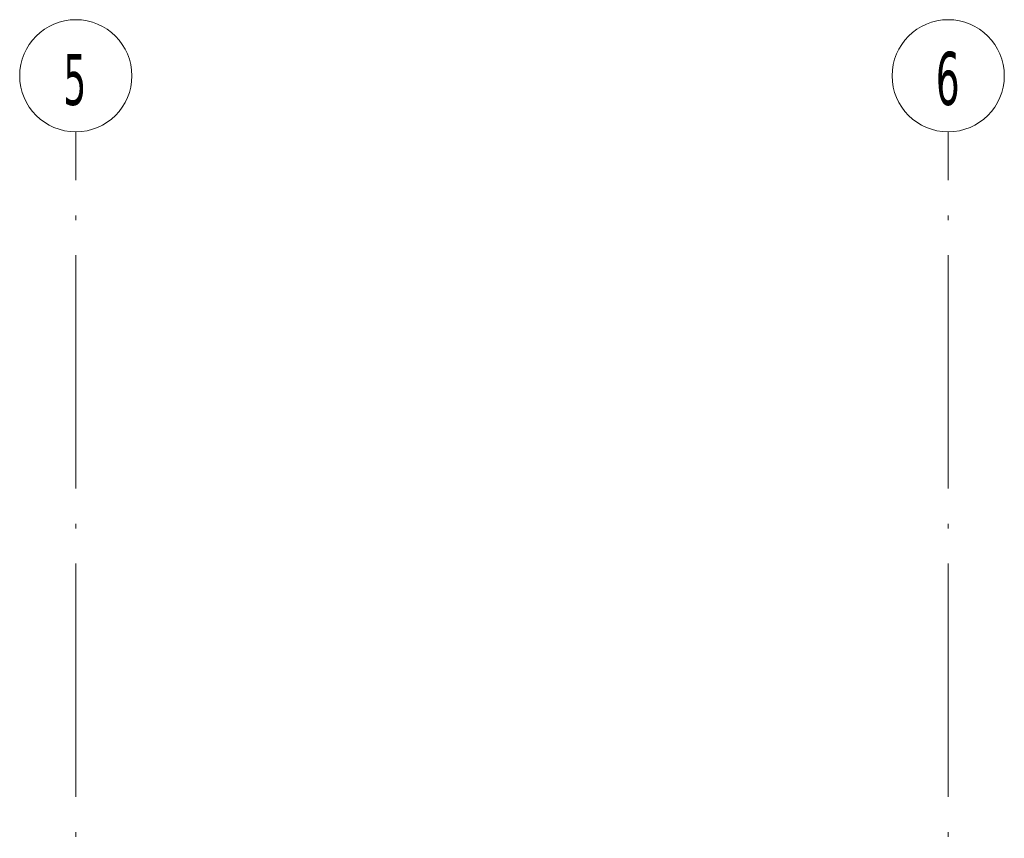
# Model space of a CAD drawing. Header units: millimetres. Extents: x 0 to 1517, y -116 to 725.
# Tile 15 of 256: x 553 to 595, y 46 to 81. Entities that reach past the tile are written whole.
import ezdxf

# ---------------------------------------------------------------- set-up
doc = ezdxf.new("R2010")
doc.units = ezdxf.units.MM
doc.linetypes.add('CADWORK_5', pattern=[13.2, 10, -1.5, 0.2, -1.5])
doc.layers.add('Ech.1_75', color=7, linetype='Continuous')
doc.styles.add('tahoma-', font='txt', dxfattribs={"height": 1})

msp = doc.modelspace()

# ---------------------------------------------------------------- wipeouts: each hides what was drawn before it
at = {"linetype": 'Continuous'}
for points in [[(555.241, 76.664), (555.256, 76.664), (555.272, 76.664), (555.287, 76.665), (555.302, 76.665), (555.317, 76.665), (555.332, 76.666), (555.347, 76.667), (555.362, 76.667), (555.377, 76.668), (555.392, 76.669), (555.407, 76.67), (555.422, 76.671), (555.437, 76.672), (555.452, 76.673), (555.467, 76.675), (555.482, 76.676), (555.497, 76.678), (555.512, 76.68), (555.527, 76.681), (555.542, 76.683), (555.557, 76.685), (555.572, 76.687), (555.587, 76.689), (555.602, 76.691), (555.617, 76.694), (555.632, 76.696), (555.647, 76.699), (555.661, 76.701), (555.676, 76.704), (555.691, 76.707), (555.706, 76.71), (555.721, 76.713), (555.735, 76.716), (555.75, 76.719), (555.765, 76.722), (555.78, 76.725), (555.794, 76.729), (555.809, 76.732), (555.824, 76.736), (555.838, 76.74), (555.853, 76.743), (555.867, 76.747), (555.882, 76.751), (555.896, 76.755), (555.911, 76.76), (555.925, 76.764), (555.94, 76.768), (555.954, 76.773), (555.969, 76.777), (555.983, 76.782), (555.997, 76.786), (556.012, 76.791), (556.026, 76.796), (556.04, 76.801), (556.054, 76.806), (556.068, 76.811), (556.083, 76.816), (556.097, 76.822), (556.111, 76.827), (556.125, 76.833), (556.139, 76.838), (556.153, 76.844), (556.167, 76.85), (556.181, 76.856), (556.194, 76.862), (556.208, 76.868), (556.222, 76.874), (556.236, 76.88), (556.25, 76.886), (556.263, 76.893), (556.277, 76.899), (556.29, 76.906), (556.304, 76.912), (556.317, 76.919), (556.331, 76.926), (556.344, 76.933), (556.358, 76.94), (556.371, 76.947), (556.384, 76.954), (556.398, 76.961), (556.411, 76.968), (556.424, 76.976), (556.437, 76.983), (556.45, 76.991), (556.463, 76.998), (556.476, 77.006), (556.489, 77.014), (556.502, 77.022), (556.515, 77.03), (556.527, 77.038), (556.54, 77.046), (556.553, 77.054), (556.565, 77.062), (556.578, 77.071), (556.59, 77.079), (556.603, 77.088), (556.615, 77.096), (556.628, 77.105), (556.64, 77.114), (556.652, 77.123), (556.664, 77.131), (556.676, 77.14), (556.688, 77.15), (556.7, 77.159), (556.712, 77.168), (556.724, 77.177), (556.736, 77.186), (556.748, 77.196), (556.76, 77.205), (556.771, 77.215), (556.783, 77.225), (556.794, 77.234), (556.806, 77.244), (556.817, 77.254), (556.828, 77.264), (556.84, 77.274), (556.851, 77.284), (556.862, 77.294), (556.873, 77.304), (556.884, 77.315), (556.895, 77.325), (556.906, 77.335), (556.917, 77.346), (556.928, 77.357), (556.938, 77.367), (556.949, 77.378), (556.96, 77.389), (556.97, 77.399), (556.981, 77.41), (556.991, 77.421), (557.001, 77.432), (557.011, 77.443), (557.022, 77.455), (557.032, 77.466), (557.042, 77.477), (557.052, 77.488), (557.061, 77.5), (557.071, 77.511), (557.081, 77.523), (557.091, 77.534), (557.1, 77.546), (557.11, 77.558), (557.119, 77.57), (557.128, 77.581), (557.138, 77.593), (557.147, 77.605), (557.156, 77.617), (557.165, 77.629), (557.174, 77.641), (557.183, 77.654), (557.192, 77.666), (557.201, 77.678), (557.209, 77.69), (557.218, 77.703), (557.226, 77.715), (557.235, 77.728), (557.243, 77.74), (557.251, 77.753), (557.26, 77.766), (557.268, 77.778), (557.276, 77.791), (557.284, 77.804), (557.292, 77.817), (557.299, 77.83), (557.307, 77.843), (557.315, 77.856), (557.322, 77.869), (557.33, 77.882), (557.337, 77.895), (557.344, 77.908), (557.352, 77.921), (557.359, 77.935), (557.366, 77.948), (557.373, 77.961), (557.38, 77.975), (557.387, 77.988), (557.393, 78.002), (557.4, 78.015), (557.406, 78.029), (557.413, 78.042), (557.419, 78.056), (557.426, 78.07), (557.432, 78.083), (557.438, 78.097), (557.444, 78.111), (557.45, 78.125), (557.456, 78.139), (557.462, 78.153), (557.467, 78.167), (557.473, 78.181), (557.478, 78.195), (557.484, 78.209), (557.489, 78.223), (557.494, 78.237), (557.499, 78.251), (557.505, 78.265), (557.509, 78.28), (557.514, 78.294), (557.519, 78.308), (557.524, 78.323), (557.528, 78.337), (557.533, 78.351), (557.537, 78.366), (557.542, 78.38), (557.546, 78.395), (557.55, 78.409), (557.554, 78.424), (557.558, 78.438), (557.562, 78.453), (557.566, 78.467), (557.57, 78.482), (557.573, 78.497), (557.577, 78.511), (557.58, 78.526), (557.584, 78.541), (557.587, 78.555), (557.59, 78.57), (557.593, 78.585), (557.596, 78.6), (557.599, 78.614), (557.602, 78.629), (557.604, 78.644), (557.607, 78.659), (557.609, 78.674), (557.612, 78.689), (557.614, 78.704), (557.616, 78.719), (557.618, 78.734), (557.62, 78.748), (557.622, 78.763), (557.624, 78.778), (557.626, 78.793), (557.628, 78.808), (557.629, 78.823), (557.631, 78.838), (557.632, 78.853), (557.633, 78.868), (557.635, 78.883), (557.636, 78.898), (557.637, 78.914), (557.638, 78.929), (557.638, 78.944), (557.639, 78.959), (557.64, 78.974), (557.64, 78.989), (557.641, 79.004), (557.641, 79.019), (557.641, 79.034), (557.641, 79.049), (557.641, 79.064), (557.641, 79.079), (557.641, 79.094), (557.641, 79.109), (557.641, 79.125), (557.64, 79.14), (557.64, 79.155), (557.639, 79.17), (557.638, 79.185), (557.638, 79.2), (557.637, 79.215), (557.636, 79.23), (557.635, 79.245), (557.633, 79.26), (557.632, 79.275), (557.631, 79.29), (557.629, 79.305), (557.628, 79.32), (557.626, 79.335), (557.624, 79.35), (557.622, 79.365), (557.62, 79.38), (557.618, 79.395), (557.616, 79.41), (557.614, 79.425), (557.612, 79.44), (557.609, 79.455), (557.607, 79.469), (557.604, 79.484), (557.602, 79.499), (557.599, 79.514), (557.596, 79.529), (557.593, 79.544), (557.59, 79.558), (557.587, 79.573), (557.584, 79.588), (557.58, 79.602), (557.577, 79.617), (557.573, 79.632), (557.57, 79.646), (557.566, 79.661), (557.562, 79.676), (557.558, 79.69), (557.554, 79.705), (557.55, 79.719), (557.546, 79.734), (557.542, 79.748), (557.537, 79.763), (557.533, 79.777), (557.528, 79.791), (557.524, 79.806), (557.519, 79.82), (557.514, 79.834), (557.509, 79.849), (557.505, 79.863), (557.499, 79.877), (557.494, 79.891), (557.489, 79.905), (557.484, 79.92), (557.478, 79.934), (557.473, 79.948), (557.467, 79.962), (557.462, 79.976), (557.456, 79.99), (557.45, 80.004), (557.444, 80.017), (557.438, 80.031), (557.432, 80.045), (557.426, 80.059), (557.419, 80.072), (557.413, 80.086), (557.406, 80.1), (557.4, 80.113), (557.393, 80.127), (557.387, 80.14), (557.38, 80.154), (557.373, 80.167), (557.366, 80.181), (557.359, 80.194), (557.352, 80.207), (557.344, 80.22), (557.337, 80.234), (557.33, 80.247), (557.322, 80.26), (557.315, 80.273), (557.307, 80.286), (557.299, 80.299), (557.292, 80.312), (557.284, 80.325), (557.276, 80.337), (557.268, 80.35), (557.26, 80.363), (557.251, 80.376), (557.243, 80.388), (557.235, 80.401), (557.226, 80.413), (557.218, 80.426), (557.209, 80.438), (557.201, 80.45), (557.192, 80.463), (557.183, 80.475), (557.174, 80.487), (557.165, 80.499), (557.156, 80.511), (557.147, 80.523), (557.138, 80.535), (557.128, 80.547), (557.119, 80.559), (557.11, 80.571), (557.1, 80.582), (557.091, 80.594), (557.081, 80.606), (557.071, 80.617), (557.061, 80.629), (557.052, 80.64), (557.042, 80.651), (557.032, 80.663), (557.022, 80.674), (557.011, 80.685), (557.001, 80.696), (556.991, 80.707), (556.981, 80.718), (556.97, 80.729), (556.96, 80.74), (556.949, 80.751), (556.938, 80.761), (556.928, 80.772), (556.917, 80.782), (556.906, 80.793), (556.895, 80.803), (556.884, 80.814), (556.873, 80.824), (556.862, 80.834), (556.851, 80.844), (556.84, 80.854), (556.828, 80.864), (556.817, 80.874), (556.806, 80.884), (556.794, 80.894), (556.783, 80.904), (556.771, 80.913), (556.76, 80.923), (556.748, 80.933), (556.736, 80.942), (556.724, 80.951), (556.712, 80.961), (556.7, 80.97), (556.688, 80.979), (556.676, 80.988), (556.664, 80.997), (556.652, 81.006), (556.64, 81.015), (556.628, 81.023), (556.615, 81.032), (556.603, 81.041), (556.59, 81.049), (556.578, 81.058), (556.565, 81.066), (556.553, 81.074), (556.54, 81.082), (556.527, 81.091), (556.515, 81.099), (556.502, 81.107), (556.489, 81.114), (556.476, 81.122), (556.463, 81.13), (556.45, 81.138), (556.437, 81.145), (556.424, 81.153), (556.411, 81.16), (556.398, 81.167), (556.384, 81.175), (556.371, 81.182), (556.358, 81.189), (556.344, 81.196), (556.331, 81.203), (556.317, 81.209), (556.304, 81.216), (556.29, 81.223), (556.277, 81.229), (556.263, 81.236), (556.25, 81.242), (556.236, 81.248), (556.222, 81.255), (556.208, 81.261), (556.194, 81.267), (556.181, 81.273), (556.167, 81.279), (556.153, 81.284), (556.139, 81.29), (556.125, 81.296), (556.111, 81.301), (556.097, 81.307), (556.083, 81.312), (556.068, 81.317), (556.054, 81.322), (556.04, 81.327), (556.026, 81.332), (556.012, 81.337), (555.997, 81.342), (555.983, 81.347), (555.969, 81.351), (555.954, 81.356), (555.94, 81.36), (555.925, 81.365), (555.911, 81.369), (555.896, 81.373), (555.882, 81.377), (555.867, 81.381), (555.853, 81.385), (555.838, 81.389), (555.824, 81.393), (555.809, 81.396), (555.794, 81.4), (555.78, 81.403), (555.765, 81.406), (555.75, 81.41), (555.735, 81.413), (555.721, 81.416), (555.706, 81.419), (555.691, 81.422), (555.676, 81.424), (555.661, 81.427), (555.647, 81.43), (555.632, 81.432), (555.617, 81.435), (555.602, 81.437), (555.587, 81.439), (555.572, 81.441), (555.557, 81.443), (555.542, 81.445), (555.527, 81.447), (555.512, 81.449), (555.497, 81.451), (555.482, 81.452), (555.467, 81.454), (555.452, 81.455), (555.437, 81.456), (555.422, 81.457), (555.407, 81.458), (555.392, 81.459), (555.377, 81.46), (555.362, 81.461), (555.347, 81.462), (555.332, 81.463), (555.317, 81.463), (555.302, 81.463), (555.287, 81.464), (555.272, 81.464), (555.256, 81.464), (555.241, 81.464), (555.226, 81.464), (555.211, 81.464), (555.196, 81.464), (555.181, 81.463), (555.166, 81.463), (555.151, 81.463), (555.136, 81.462), (555.121, 81.461), (555.106, 81.46), (555.091, 81.459), (555.076, 81.458), (555.061, 81.457), (555.046, 81.456), (555.031, 81.455), (555.015, 81.454), (555, 81.452), (554.985, 81.451), (554.97, 81.449), (554.956, 81.447), (554.941, 81.445), (554.926, 81.443), (554.911, 81.441), (554.896, 81.439), (554.881, 81.437), (554.866, 81.435), (554.851, 81.432), (554.836, 81.43), (554.821, 81.427), (554.806, 81.424), (554.792, 81.422), (554.777, 81.419), (554.762, 81.416), (554.747, 81.413), (554.733, 81.41), (554.718, 81.406), (554.703, 81.403), (554.688, 81.4), (554.674, 81.396), (554.659, 81.393), (554.644, 81.389), (554.63, 81.385), (554.615, 81.381), (554.601, 81.377), (554.586, 81.373), (554.572, 81.369), (554.557, 81.365), (554.543, 81.36), (554.528, 81.356), (554.514, 81.351), (554.5, 81.347), (554.485, 81.342), (554.471, 81.337), (554.457, 81.332), (554.443, 81.327), (554.428, 81.322), (554.414, 81.317), (554.4, 81.312), (554.386, 81.307), (554.372, 81.301), (554.358, 81.296), (554.344, 81.29), (554.33, 81.284), (554.316, 81.279), (554.302, 81.273), (554.288, 81.267), (554.274, 81.261), (554.261, 81.255), (554.247, 81.248), (554.233, 81.242), (554.219, 81.236), (554.206, 81.229), (554.192, 81.223), (554.179, 81.216), (554.165, 81.209), (554.152, 81.203), (554.138, 81.196), (554.125, 81.189), (554.112, 81.182), (554.098, 81.175), (554.085, 81.167), (554.072, 81.16), (554.059, 81.153), (554.046, 81.145), (554.033, 81.138), (554.02, 81.13), (554.007, 81.122), (553.994, 81.114), (553.981, 81.107), (553.968, 81.099), (553.955, 81.091), (553.943, 81.082), (553.93, 81.074), (553.917, 81.066), (553.905, 81.058), (553.892, 81.049), (553.88, 81.041), (553.868, 81.032), (553.855, 81.023), (553.843, 81.015), (553.831, 81.006), (553.818, 80.997), (553.806, 80.988), (553.794, 80.979), (553.782, 80.97), (553.77, 80.961), (553.758, 80.951), (553.747, 80.942), (553.735, 80.933), (553.723, 80.923), (553.712, 80.913), (553.7, 80.904), (553.688, 80.894), (553.677, 80.884), (553.666, 80.874), (553.654, 80.864), (553.643, 80.854), (553.632, 80.844), (553.621, 80.834), (553.609, 80.824), (553.598, 80.814), (553.587, 80.803), (553.577, 80.793), (553.566, 80.782), (553.555, 80.772), (553.544, 80.761), (553.534, 80.751), (553.523, 80.74), (553.513, 80.729), (553.502, 80.718), (553.492, 80.707), (553.482, 80.696), (553.471, 80.685), (553.461, 80.674), (553.451, 80.663), (553.441, 80.651), (553.431, 80.64), (553.421, 80.629), (553.411, 80.617), (553.402, 80.606), (553.392, 80.594), (553.383, 80.582), (553.373, 80.571), (553.364, 80.559), (553.354, 80.547), (553.345, 80.535), (553.336, 80.523), (553.327, 80.511), (553.318, 80.499), (553.309, 80.487), (553.3, 80.475), (553.291, 80.463), (553.282, 80.45), (553.273, 80.438), (553.265, 80.426), (553.256, 80.413), (553.248, 80.401), (553.24, 80.388), (553.231, 80.376), (553.223, 80.363), (553.215, 80.35), (553.207, 80.337), (553.199, 80.325), (553.191, 80.312), (553.183, 80.299), (553.176, 80.286), (553.168, 80.273), (553.16, 80.26), (553.153, 80.247), (553.146, 80.234), (553.138, 80.22), (553.131, 80.207), (553.124, 80.194), (553.117, 80.181), (553.11, 80.167), (553.103, 80.154), (553.096, 80.14), (553.089, 80.127), (553.083, 80.113), (553.076, 80.1), (553.07, 80.086), (553.063, 80.072), (553.057, 80.059), (553.051, 80.045), (553.045, 80.031), (553.039, 80.017), (553.033, 80.004), (553.027, 79.99), (553.021, 79.976), (553.015, 79.962), (553.01, 79.948), (553.004, 79.934), (552.999, 79.92), (552.994, 79.905), (552.988, 79.891), (552.983, 79.877), (552.978, 79.863), (552.973, 79.849), (552.968, 79.834), (552.964, 79.82), (552.959, 79.806), (552.954, 79.791), (552.95, 79.777), (552.945, 79.763), (552.941, 79.748), (552.937, 79.734), (552.932, 79.719), (552.928, 79.705), (552.924, 79.69), (552.921, 79.676), (552.917, 79.661), (552.913, 79.646), (552.909, 79.632), (552.906, 79.617), (552.902, 79.602), (552.899, 79.588), (552.896, 79.573), (552.893, 79.558), (552.89, 79.544), (552.887, 79.529), (552.884, 79.514), (552.881, 79.499), (552.878, 79.484), (552.876, 79.469), (552.873, 79.455), (552.871, 79.44), (552.869, 79.425), (552.866, 79.41), (552.864, 79.395), (552.862, 79.38), (552.86, 79.365), (552.858, 79.35), (552.857, 79.335), (552.855, 79.32), (552.853, 79.305), (552.852, 79.29), (552.851, 79.275), (552.849, 79.26), (552.848, 79.245), (552.847, 79.23), (552.846, 79.215), (552.845, 79.2), (552.844, 79.185), (552.844, 79.17), (552.843, 79.155), (552.843, 79.14), (552.842, 79.125), (552.842, 79.109), (552.842, 79.094), (552.841, 79.079), (552.841, 79.064), (552.841, 79.049), (552.842, 79.034), (552.842, 79.019), (552.842, 79.004), (552.843, 78.989), (552.843, 78.974), (552.844, 78.959), (552.844, 78.944), (552.845, 78.929), (552.846, 78.914), (552.847, 78.898), (552.848, 78.883), (552.849, 78.868), (552.851, 78.853), (552.852, 78.838), (552.853, 78.823), (552.855, 78.808), (552.857, 78.793), (552.858, 78.778), (552.86, 78.763), (552.862, 78.748), (552.864, 78.734), (552.866, 78.719), (552.869, 78.704), (552.871, 78.689), (552.873, 78.674), (552.876, 78.659), (552.878, 78.644), (552.881, 78.629), (552.884, 78.614), (552.887, 78.6), (552.89, 78.585), (552.893, 78.57), (552.896, 78.555), (552.899, 78.541), (552.902, 78.526), (552.906, 78.511), (552.909, 78.497), (552.913, 78.482), (552.917, 78.467), (552.921, 78.453), (552.924, 78.438), (552.928, 78.424), (552.932, 78.409), (552.937, 78.395), (552.941, 78.38), (552.945, 78.366), (552.95, 78.351), (552.954, 78.337), (552.959, 78.323), (552.964, 78.308), (552.968, 78.294), (552.973, 78.28), (552.978, 78.265), (552.983, 78.251), (552.988, 78.237), (552.994, 78.223), (552.999, 78.209), (553.004, 78.195), (553.01, 78.181), (553.015, 78.167), (553.021, 78.153), (553.027, 78.139), (553.033, 78.125), (553.039, 78.111), (553.045, 78.097), (553.051, 78.083), (553.057, 78.07), (553.063, 78.056), (553.07, 78.042), (553.076, 78.029), (553.083, 78.015), (553.089, 78.002), (553.096, 77.988), (553.103, 77.975), (553.11, 77.961), (553.117, 77.948), (553.124, 77.935), (553.131, 77.921), (553.138, 77.908), (553.146, 77.895), (553.153, 77.882), (553.16, 77.869), (553.168, 77.856), (553.176, 77.843), (553.183, 77.83), (553.191, 77.817), (553.199, 77.804), (553.207, 77.791), (553.215, 77.778), (553.223, 77.766), (553.231, 77.753), (553.24, 77.74), (553.248, 77.728), (553.256, 77.715), (553.265, 77.703), (553.273, 77.69), (553.282, 77.678), (553.291, 77.666), (553.3, 77.654), (553.309, 77.641), (553.318, 77.629), (553.327, 77.617), (553.336, 77.605), (553.345, 77.593), (553.354, 77.581), (553.364, 77.57), (553.373, 77.558), (553.383, 77.546), (553.392, 77.534), (553.402, 77.523), (553.411, 77.511), (553.421, 77.5), (553.431, 77.488), (553.441, 77.477), (553.451, 77.466), (553.461, 77.455), (553.471, 77.443), (553.482, 77.432), (553.492, 77.421), (553.502, 77.41), (553.513, 77.399), (553.523, 77.389), (553.534, 77.378), (553.544, 77.367), (553.555, 77.357), (553.566, 77.346), (553.577, 77.335), (553.587, 77.325), (553.598, 77.315), (553.609, 77.304), (553.621, 77.294), (553.632, 77.284), (553.643, 77.274), (553.654, 77.264), (553.666, 77.254), (553.677, 77.244), (553.688, 77.234), (553.7, 77.225), (553.712, 77.215), (553.723, 77.205), (553.735, 77.196), (553.747, 77.186), (553.758, 77.177), (553.77, 77.168), (553.782, 77.159), (553.794, 77.15), (553.806, 77.14), (553.818, 77.131), (553.831, 77.123), (553.843, 77.114), (553.855, 77.105), (553.868, 77.096), (553.88, 77.088), (553.892, 77.079), (553.905, 77.071), (553.917, 77.062), (553.93, 77.054), (553.943, 77.046), (553.955, 77.038), (553.968, 77.03), (553.981, 77.022), (553.994, 77.014), (554.007, 77.006), (554.02, 76.998), (554.033, 76.991), (554.046, 76.983), (554.059, 76.976), (554.072, 76.968), (554.085, 76.961), (554.098, 76.954), (554.112, 76.947), (554.125, 76.94), (554.138, 76.933), (554.152, 76.926), (554.165, 76.919), (554.179, 76.912), (554.192, 76.906), (554.206, 76.899), (554.219, 76.893), (554.233, 76.886), (554.247, 76.88), (554.261, 76.874), (554.274, 76.868), (554.288, 76.862), (554.302, 76.856), (554.316, 76.85), (554.33, 76.844), (554.344, 76.838), (554.358, 76.833), (554.372, 76.827), (554.386, 76.822), (554.4, 76.816), (554.414, 76.811), (554.428, 76.806), (554.443, 76.801), (554.457, 76.796), (554.471, 76.791), (554.485, 76.786), (554.5, 76.782), (554.514, 76.777), (554.528, 76.773), (554.543, 76.768), (554.557, 76.764), (554.572, 76.76), (554.586, 76.755), (554.601, 76.751), (554.615, 76.747), (554.63, 76.743), (554.644, 76.74), (554.659, 76.736), (554.674, 76.732), (554.688, 76.729), (554.703, 76.725), (554.718, 76.722), (554.733, 76.719), (554.747, 76.716), (554.762, 76.713), (554.777, 76.71), (554.792, 76.707), (554.806, 76.704), (554.821, 76.701), (554.836, 76.699), (554.851, 76.696), (554.866, 76.694), (554.881, 76.691), (554.896, 76.689), (554.911, 76.687), (554.926, 76.685), (554.941, 76.683), (554.956, 76.681), (554.97, 76.68), (554.985, 76.678), (555, 76.676), (555.015, 76.675), (555.031, 76.673), (555.046, 76.672), (555.061, 76.671), (555.076, 76.67), (555.091, 76.669), (555.106, 76.668), (555.121, 76.667), (555.136, 76.667), (555.151, 76.666), (555.166, 76.665), (555.181, 76.665), (555.196, 76.665), (555.211, 76.664), (555.226, 76.664)], [(592.575, 76.664), (592.59, 76.664), (592.605, 76.664), (592.62, 76.665), (592.635, 76.665), (592.65, 76.665), (592.665, 76.666), (592.68, 76.667), (592.695, 76.667), (592.71, 76.668), (592.725, 76.669), (592.74, 76.67), (592.755, 76.671), (592.77, 76.672), (592.786, 76.673), (592.801, 76.675), (592.816, 76.676), (592.831, 76.678), (592.846, 76.68), (592.861, 76.681), (592.875, 76.683), (592.89, 76.685), (592.905, 76.687), (592.92, 76.689), (592.935, 76.691), (592.95, 76.694), (592.965, 76.696), (592.98, 76.699), (592.995, 76.701), (593.01, 76.704), (593.024, 76.707), (593.039, 76.71), (593.054, 76.713), (593.069, 76.716), (593.083, 76.719), (593.098, 76.722), (593.113, 76.725), (593.128, 76.729), (593.142, 76.732), (593.157, 76.736), (593.172, 76.74), (593.186, 76.743), (593.201, 76.747), (593.215, 76.751), (593.23, 76.755), (593.244, 76.76), (593.259, 76.764), (593.273, 76.768), (593.288, 76.773), (593.302, 76.777), (593.316, 76.782), (593.331, 76.786), (593.345, 76.791), (593.359, 76.796), (593.373, 76.801), (593.388, 76.806), (593.402, 76.811), (593.416, 76.816), (593.43, 76.822), (593.444, 76.827), (593.458, 76.833), (593.472, 76.838), (593.486, 76.844), (593.5, 76.85), (593.514, 76.856), (593.528, 76.862), (593.542, 76.868), (593.555, 76.874), (593.569, 76.88), (593.583, 76.886), (593.597, 76.893), (593.61, 76.899), (593.624, 76.906), (593.637, 76.912), (593.651, 76.919), (593.664, 76.926), (593.678, 76.933), (593.691, 76.94), (593.704, 76.947), (593.718, 76.954), (593.731, 76.961), (593.744, 76.968), (593.757, 76.976), (593.77, 76.983), (593.783, 76.991), (593.796, 76.998), (593.809, 77.006), (593.822, 77.014), (593.835, 77.022), (593.848, 77.03), (593.861, 77.038), (593.873, 77.046), (593.886, 77.054), (593.899, 77.062), (593.911, 77.071), (593.924, 77.079), (593.936, 77.088), (593.949, 77.096), (593.961, 77.105), (593.973, 77.114), (593.985, 77.123), (593.998, 77.131), (594.01, 77.14), (594.022, 77.15), (594.034, 77.159), (594.046, 77.168), (594.058, 77.177), (594.069, 77.186), (594.081, 77.196), (594.093, 77.205), (594.104, 77.215), (594.116, 77.225), (594.128, 77.234), (594.139, 77.244), (594.15, 77.254), (594.162, 77.264), (594.173, 77.274), (594.184, 77.284), (594.195, 77.294), (594.207, 77.304), (594.218, 77.315), (594.229, 77.325), (594.239, 77.335), (594.25, 77.346), (594.261, 77.357), (594.272, 77.367), (594.282, 77.378), (594.293, 77.389), (594.303, 77.399), (594.314, 77.41), (594.324, 77.421), (594.334, 77.432), (594.345, 77.443), (594.355, 77.455), (594.365, 77.466), (594.375, 77.477), (594.385, 77.488), (594.395, 77.5), (594.405, 77.511), (594.414, 77.523), (594.424, 77.534), (594.433, 77.546), (594.443, 77.558), (594.452, 77.57), (594.462, 77.581), (594.471, 77.593), (594.48, 77.605), (594.489, 77.617), (594.498, 77.629), (594.507, 77.641), (594.516, 77.654), (594.525, 77.666), (594.534, 77.678), (594.543, 77.69), (594.551, 77.703), (594.56, 77.715), (594.568, 77.728), (594.576, 77.74), (594.585, 77.753), (594.593, 77.766), (594.601, 77.778), (594.609, 77.791), (594.617, 77.804), (594.625, 77.817), (594.633, 77.83), (594.64, 77.843), (594.648, 77.856), (594.656, 77.869), (594.663, 77.882), (594.671, 77.895), (594.678, 77.908), (594.685, 77.921), (594.692, 77.935), (594.699, 77.948), (594.706, 77.961), (594.713, 77.975), (594.72, 77.988), (594.727, 78.002), (594.733, 78.015), (594.74, 78.029), (594.746, 78.042), (594.753, 78.056), (594.759, 78.07), (594.765, 78.083), (594.771, 78.097), (594.777, 78.111), (594.783, 78.125), (594.789, 78.139), (594.795, 78.153), (594.801, 78.167), (594.806, 78.181), (594.812, 78.195), (594.817, 78.209), (594.822, 78.223), (594.828, 78.237), (594.833, 78.251), (594.838, 78.265), (594.843, 78.28), (594.848, 78.294), (594.853, 78.308), (594.857, 78.323), (594.862, 78.337), (594.866, 78.351), (594.871, 78.366), (594.875, 78.38), (594.879, 78.395), (594.884, 78.409), (594.888, 78.424), (594.892, 78.438), (594.895, 78.453), (594.899, 78.467), (594.903, 78.482), (594.907, 78.497), (594.91, 78.511), (594.914, 78.526), (594.917, 78.541), (594.92, 78.555), (594.923, 78.57), (594.926, 78.585), (594.929, 78.6), (594.932, 78.614), (594.935, 78.629), (594.938, 78.644), (594.94, 78.659), (594.943, 78.674), (594.945, 78.689), (594.947, 78.704), (594.95, 78.719), (594.952, 78.734), (594.954, 78.748), (594.956, 78.763), (594.958, 78.778), (594.959, 78.793), (594.961, 78.808), (594.963, 78.823), (594.964, 78.838), (594.965, 78.853), (594.967, 78.868), (594.968, 78.883), (594.969, 78.898), (594.97, 78.914), (594.971, 78.929), (594.972, 78.944), (594.972, 78.959), (594.973, 78.974), (594.973, 78.989), (594.974, 79.004), (594.974, 79.019), (594.974, 79.034), (594.975, 79.049), (594.975, 79.064), (594.975, 79.079), (594.974, 79.094), (594.974, 79.109), (594.974, 79.125), (594.973, 79.14), (594.973, 79.155), (594.972, 79.17), (594.972, 79.185), (594.971, 79.2), (594.97, 79.215), (594.969, 79.23), (594.968, 79.245), (594.967, 79.26), (594.965, 79.275), (594.964, 79.29), (594.963, 79.305), (594.961, 79.32), (594.959, 79.335), (594.958, 79.35), (594.956, 79.365), (594.954, 79.38), (594.952, 79.395), (594.95, 79.41), (594.947, 79.425), (594.945, 79.44), (594.943, 79.455), (594.94, 79.469), (594.938, 79.484), (594.935, 79.499), (594.932, 79.514), (594.929, 79.529), (594.926, 79.544), (594.923, 79.558), (594.92, 79.573), (594.917, 79.588), (594.914, 79.602), (594.91, 79.617), (594.907, 79.632), (594.903, 79.646), (594.899, 79.661), (594.895, 79.676), (594.892, 79.69), (594.888, 79.705), (594.884, 79.719), (594.879, 79.734), (594.875, 79.748), (594.871, 79.763), (594.866, 79.777), (594.862, 79.791), (594.857, 79.806), (594.853, 79.82), (594.848, 79.834), (594.843, 79.849), (594.838, 79.863), (594.833, 79.877), (594.828, 79.891), (594.822, 79.905), (594.817, 79.92), (594.812, 79.934), (594.806, 79.948), (594.801, 79.962), (594.795, 79.976), (594.789, 79.99), (594.783, 80.004), (594.777, 80.017), (594.771, 80.031), (594.765, 80.045), (594.759, 80.059), (594.753, 80.072), (594.746, 80.086), (594.74, 80.1), (594.733, 80.113), (594.727, 80.127), (594.72, 80.14), (594.713, 80.154), (594.706, 80.167), (594.699, 80.181), (594.692, 80.194), (594.685, 80.207), (594.678, 80.22), (594.671, 80.234), (594.663, 80.247), (594.656, 80.26), (594.648, 80.273), (594.64, 80.286), (594.633, 80.299), (594.625, 80.312), (594.617, 80.325), (594.609, 80.337), (594.601, 80.35), (594.593, 80.363), (594.585, 80.376), (594.576, 80.388), (594.568, 80.401), (594.56, 80.413), (594.551, 80.426), (594.543, 80.438), (594.534, 80.45), (594.525, 80.463), (594.516, 80.475), (594.507, 80.487), (594.498, 80.499), (594.489, 80.511), (594.48, 80.523), (594.471, 80.535), (594.462, 80.547), (594.452, 80.559), (594.443, 80.571), (594.433, 80.582), (594.424, 80.594), (594.414, 80.606), (594.405, 80.617), (594.395, 80.629), (594.385, 80.64), (594.375, 80.651), (594.365, 80.663), (594.355, 80.674), (594.345, 80.685), (594.334, 80.696), (594.324, 80.707), (594.314, 80.718), (594.303, 80.729), (594.293, 80.74), (594.282, 80.751), (594.272, 80.761), (594.261, 80.772), (594.25, 80.782), (594.239, 80.793), (594.229, 80.803), (594.218, 80.814), (594.207, 80.824), (594.195, 80.834), (594.184, 80.844), (594.173, 80.854), (594.162, 80.864), (594.15, 80.874), (594.139, 80.884), (594.128, 80.894), (594.116, 80.904), (594.104, 80.913), (594.093, 80.923), (594.081, 80.933), (594.069, 80.942), (594.058, 80.951), (594.046, 80.961), (594.034, 80.97), (594.022, 80.979), (594.01, 80.988), (593.998, 80.997), (593.985, 81.006), (593.973, 81.015), (593.961, 81.023), (593.949, 81.032), (593.936, 81.041), (593.924, 81.049), (593.911, 81.058), (593.899, 81.066), (593.886, 81.074), (593.873, 81.082), (593.861, 81.091), (593.848, 81.099), (593.835, 81.107), (593.822, 81.114), (593.809, 81.122), (593.796, 81.13), (593.783, 81.138), (593.77, 81.145), (593.757, 81.153), (593.744, 81.16), (593.731, 81.167), (593.718, 81.175), (593.704, 81.182), (593.691, 81.189), (593.678, 81.196), (593.664, 81.203), (593.651, 81.209), (593.637, 81.216), (593.624, 81.223), (593.61, 81.229), (593.597, 81.236), (593.583, 81.242), (593.569, 81.248), (593.555, 81.255), (593.542, 81.261), (593.528, 81.267), (593.514, 81.273), (593.5, 81.279), (593.486, 81.284), (593.472, 81.29), (593.458, 81.296), (593.444, 81.301), (593.43, 81.307), (593.416, 81.312), (593.402, 81.317), (593.388, 81.322), (593.373, 81.327), (593.359, 81.332), (593.345, 81.337), (593.331, 81.342), (593.316, 81.347), (593.302, 81.351), (593.288, 81.356), (593.273, 81.36), (593.259, 81.365), (593.244, 81.369), (593.23, 81.373), (593.215, 81.377), (593.201, 81.381), (593.186, 81.385), (593.172, 81.389), (593.157, 81.393), (593.142, 81.396), (593.128, 81.4), (593.113, 81.403), (593.098, 81.406), (593.083, 81.41), (593.069, 81.413), (593.054, 81.416), (593.039, 81.419), (593.024, 81.422), (593.01, 81.424), (592.995, 81.427), (592.98, 81.43), (592.965, 81.432), (592.95, 81.435), (592.935, 81.437), (592.92, 81.439), (592.905, 81.441), (592.89, 81.443), (592.875, 81.445), (592.861, 81.447), (592.846, 81.449), (592.831, 81.451), (592.816, 81.452), (592.801, 81.454), (592.786, 81.455), (592.77, 81.456), (592.755, 81.457), (592.74, 81.458), (592.725, 81.459), (592.71, 81.46), (592.695, 81.461), (592.68, 81.462), (592.665, 81.463), (592.65, 81.463), (592.635, 81.463), (592.62, 81.464), (592.605, 81.464), (592.59, 81.464), (592.575, 81.464), (592.56, 81.464), (592.545, 81.464), (592.529, 81.464), (592.514, 81.463), (592.499, 81.463), (592.484, 81.463), (592.469, 81.462), (592.454, 81.461), (592.439, 81.46), (592.424, 81.459), (592.409, 81.458), (592.394, 81.457), (592.379, 81.456), (592.364, 81.455), (592.349, 81.454), (592.334, 81.452), (592.319, 81.451), (592.304, 81.449), (592.289, 81.447), (592.274, 81.445), (592.259, 81.443), (592.244, 81.441), (592.229, 81.439), (592.214, 81.437), (592.199, 81.435), (592.184, 81.432), (592.169, 81.43), (592.155, 81.427), (592.14, 81.424), (592.125, 81.422), (592.11, 81.419), (592.095, 81.416), (592.081, 81.413), (592.066, 81.41), (592.051, 81.406), (592.036, 81.403), (592.022, 81.4), (592.007, 81.396), (591.992, 81.393), (591.978, 81.389), (591.963, 81.385), (591.949, 81.381), (591.934, 81.377), (591.92, 81.373), (591.905, 81.369), (591.891, 81.365), (591.876, 81.36), (591.862, 81.356), (591.847, 81.351), (591.833, 81.347), (591.819, 81.342), (591.804, 81.337), (591.79, 81.332), (591.776, 81.327), (591.762, 81.322), (591.748, 81.317), (591.733, 81.312), (591.719, 81.307), (591.705, 81.301), (591.691, 81.296), (591.677, 81.29), (591.663, 81.284), (591.649, 81.279), (591.635, 81.273), (591.622, 81.267), (591.608, 81.261), (591.594, 81.255), (591.58, 81.248), (591.566, 81.242), (591.553, 81.236), (591.539, 81.229), (591.526, 81.223), (591.512, 81.216), (591.499, 81.209), (591.485, 81.203), (591.472, 81.196), (591.458, 81.189), (591.445, 81.182), (591.432, 81.175), (591.418, 81.167), (591.405, 81.16), (591.392, 81.153), (591.379, 81.145), (591.366, 81.138), (591.353, 81.13), (591.34, 81.122), (591.327, 81.114), (591.314, 81.107), (591.301, 81.099), (591.289, 81.091), (591.276, 81.082), (591.263, 81.074), (591.251, 81.066), (591.238, 81.058), (591.226, 81.049), (591.213, 81.041), (591.201, 81.032), (591.189, 81.023), (591.176, 81.015), (591.164, 81.006), (591.152, 80.997), (591.14, 80.988), (591.128, 80.979), (591.116, 80.97), (591.104, 80.961), (591.092, 80.951), (591.08, 80.942), (591.068, 80.933), (591.057, 80.923), (591.045, 80.913), (591.033, 80.904), (591.022, 80.894), (591.01, 80.884), (590.999, 80.874), (590.988, 80.864), (590.976, 80.854), (590.965, 80.844), (590.954, 80.834), (590.943, 80.824), (590.932, 80.814), (590.921, 80.803), (590.91, 80.793), (590.899, 80.782), (590.888, 80.772), (590.878, 80.761), (590.867, 80.751), (590.856, 80.74), (590.846, 80.729), (590.836, 80.718), (590.825, 80.707), (590.815, 80.696), (590.805, 80.685), (590.794, 80.674), (590.784, 80.663), (590.774, 80.651), (590.764, 80.64), (590.755, 80.629), (590.745, 80.617), (590.735, 80.606), (590.725, 80.594), (590.716, 80.582), (590.706, 80.571), (590.697, 80.559), (590.688, 80.547), (590.678, 80.535), (590.669, 80.523), (590.66, 80.511), (590.651, 80.499), (590.642, 80.487), (590.633, 80.475), (590.624, 80.463), (590.615, 80.45), (590.607, 80.438), (590.598, 80.426), (590.59, 80.413), (590.581, 80.401), (590.573, 80.388), (590.565, 80.376), (590.556, 80.363), (590.548, 80.35), (590.54, 80.337), (590.532, 80.325), (590.524, 80.312), (590.517, 80.299), (590.509, 80.286), (590.501, 80.273), (590.494, 80.26), (590.486, 80.247), (590.479, 80.234), (590.472, 80.22), (590.464, 80.207), (590.457, 80.194), (590.45, 80.181), (590.443, 80.167), (590.436, 80.154), (590.429, 80.14), (590.423, 80.127), (590.416, 80.113), (590.41, 80.1), (590.403, 80.086), (590.397, 80.072), (590.39, 80.059), (590.384, 80.045), (590.378, 80.031), (590.372, 80.017), (590.366, 80.004), (590.36, 79.99), (590.354, 79.976), (590.349, 79.962), (590.343, 79.948), (590.338, 79.934), (590.332, 79.92), (590.327, 79.905), (590.322, 79.891), (590.317, 79.877), (590.311, 79.863), (590.307, 79.849), (590.302, 79.834), (590.297, 79.82), (590.292, 79.806), (590.288, 79.791), (590.283, 79.777), (590.279, 79.763), (590.274, 79.748), (590.27, 79.734), (590.266, 79.719), (590.262, 79.705), (590.258, 79.69), (590.254, 79.676), (590.25, 79.661), (590.246, 79.646), (590.243, 79.632), (590.239, 79.617), (590.236, 79.602), (590.232, 79.588), (590.229, 79.573), (590.226, 79.558), (590.223, 79.544), (590.22, 79.529), (590.217, 79.514), (590.214, 79.499), (590.212, 79.484), (590.209, 79.469), (590.207, 79.455), (590.204, 79.44), (590.202, 79.425), (590.2, 79.41), (590.198, 79.395), (590.196, 79.38), (590.194, 79.365), (590.192, 79.35), (590.19, 79.335), (590.188, 79.32), (590.187, 79.305), (590.185, 79.29), (590.184, 79.275), (590.183, 79.26), (590.181, 79.245), (590.18, 79.23), (590.179, 79.215), (590.179, 79.2), (590.178, 79.185), (590.177, 79.17), (590.176, 79.155), (590.176, 79.14), (590.175, 79.125), (590.175, 79.109), (590.175, 79.094), (590.175, 79.079), (590.175, 79.064), (590.175, 79.049), (590.175, 79.034), (590.175, 79.019), (590.175, 79.004), (590.176, 78.989), (590.176, 78.974), (590.177, 78.959), (590.178, 78.944), (590.179, 78.929), (590.179, 78.914), (590.18, 78.898), (590.181, 78.883), (590.183, 78.868), (590.184, 78.853), (590.185, 78.838), (590.187, 78.823), (590.188, 78.808), (590.19, 78.793), (590.192, 78.778), (590.194, 78.763), (590.196, 78.748), (590.198, 78.734), (590.2, 78.719), (590.202, 78.704), (590.204, 78.689), (590.207, 78.674), (590.209, 78.659), (590.212, 78.644), (590.214, 78.629), (590.217, 78.614), (590.22, 78.6), (590.223, 78.585), (590.226, 78.57), (590.229, 78.555), (590.232, 78.541), (590.236, 78.526), (590.239, 78.511), (590.243, 78.497), (590.246, 78.482), (590.25, 78.467), (590.254, 78.453), (590.258, 78.438), (590.262, 78.424), (590.266, 78.409), (590.27, 78.395), (590.274, 78.38), (590.279, 78.366), (590.283, 78.351), (590.288, 78.337), (590.292, 78.323), (590.297, 78.308), (590.302, 78.294), (590.307, 78.28), (590.311, 78.265), (590.317, 78.251), (590.322, 78.237), (590.327, 78.223), (590.332, 78.209), (590.338, 78.195), (590.343, 78.181), (590.349, 78.167), (590.354, 78.153), (590.36, 78.139), (590.366, 78.125), (590.372, 78.111), (590.378, 78.097), (590.384, 78.083), (590.39, 78.07), (590.397, 78.056), (590.403, 78.042), (590.41, 78.029), (590.416, 78.015), (590.423, 78.002), (590.429, 77.988), (590.436, 77.975), (590.443, 77.961), (590.45, 77.948), (590.457, 77.935), (590.464, 77.921), (590.472, 77.908), (590.479, 77.895), (590.486, 77.882), (590.494, 77.869), (590.501, 77.856), (590.509, 77.843), (590.517, 77.83), (590.524, 77.817), (590.532, 77.804), (590.54, 77.791), (590.548, 77.778), (590.556, 77.766), (590.565, 77.753), (590.573, 77.74), (590.581, 77.728), (590.59, 77.715), (590.598, 77.703), (590.607, 77.69), (590.615, 77.678), (590.624, 77.666), (590.633, 77.654), (590.642, 77.641), (590.651, 77.629), (590.66, 77.617), (590.669, 77.605), (590.678, 77.593), (590.688, 77.581), (590.697, 77.57), (590.706, 77.558), (590.716, 77.546), (590.725, 77.534), (590.735, 77.523), (590.745, 77.511), (590.755, 77.5), (590.764, 77.488), (590.774, 77.477), (590.784, 77.466), (590.794, 77.455), (590.805, 77.443), (590.815, 77.432), (590.825, 77.421), (590.836, 77.41), (590.846, 77.399), (590.856, 77.389), (590.867, 77.378), (590.878, 77.367), (590.888, 77.357), (590.899, 77.346), (590.91, 77.335), (590.921, 77.325), (590.932, 77.315), (590.943, 77.304), (590.954, 77.294), (590.965, 77.284), (590.976, 77.274), (590.988, 77.264), (590.999, 77.254), (591.01, 77.244), (591.022, 77.234), (591.033, 77.225), (591.045, 77.215), (591.057, 77.205), (591.068, 77.196), (591.08, 77.186), (591.092, 77.177), (591.104, 77.168), (591.116, 77.159), (591.128, 77.15), (591.14, 77.14), (591.152, 77.131), (591.164, 77.123), (591.176, 77.114), (591.189, 77.105), (591.201, 77.096), (591.213, 77.088), (591.226, 77.079), (591.238, 77.071), (591.251, 77.062), (591.263, 77.054), (591.276, 77.046), (591.289, 77.038), (591.301, 77.03), (591.314, 77.022), (591.327, 77.014), (591.34, 77.006), (591.353, 76.998), (591.366, 76.991), (591.379, 76.983), (591.392, 76.976), (591.405, 76.968), (591.418, 76.961), (591.432, 76.954), (591.445, 76.947), (591.458, 76.94), (591.472, 76.933), (591.485, 76.926), (591.499, 76.919), (591.512, 76.912), (591.526, 76.906), (591.539, 76.899), (591.553, 76.893), (591.566, 76.886), (591.58, 76.88), (591.594, 76.874), (591.608, 76.868), (591.622, 76.862), (591.635, 76.856), (591.649, 76.85), (591.663, 76.844), (591.677, 76.838), (591.691, 76.833), (591.705, 76.827), (591.719, 76.822), (591.733, 76.816), (591.748, 76.811), (591.762, 76.806), (591.776, 76.801), (591.79, 76.796), (591.804, 76.791), (591.819, 76.786), (591.833, 76.782), (591.847, 76.777), (591.862, 76.773), (591.876, 76.768), (591.891, 76.764), (591.905, 76.76), (591.92, 76.755), (591.934, 76.751), (591.949, 76.747), (591.963, 76.743), (591.978, 76.74), (591.992, 76.736), (592.007, 76.732), (592.022, 76.729), (592.036, 76.725), (592.051, 76.722), (592.066, 76.719), (592.081, 76.716), (592.095, 76.713), (592.11, 76.71), (592.125, 76.707), (592.14, 76.704), (592.155, 76.701), (592.169, 76.699), (592.184, 76.696), (592.199, 76.694), (592.214, 76.691), (592.229, 76.689), (592.244, 76.687), (592.259, 76.685), (592.274, 76.683), (592.289, 76.681), (592.304, 76.68), (592.319, 76.678), (592.334, 76.676), (592.349, 76.675), (592.364, 76.673), (592.379, 76.672), (592.394, 76.671), (592.409, 76.67), (592.424, 76.669), (592.439, 76.668), (592.454, 76.667), (592.469, 76.667), (592.484, 76.666), (592.499, 76.665), (592.514, 76.665), (592.529, 76.665), (592.545, 76.664), (592.56, 76.664)]]:
    msp.add_wipeout(points, dxfattribs=at).dxf.layer = 'Ech.1_75'

# ---------------------------------------------------------------- next in the draw order: linework, layer by layer
at = {"layer": 'Ech.1_75', "color": 7, "linetype": 'CADWORK_5', "lineweight": 5}
for points in [[(555.241, -97.012), (555.241, 76.664)], [(592.575, -97.012), (592.575, 76.664)]]:
    msp.add_lwpolyline(points, dxfattribs=at)
at = {"layer": 'Ech.1_75', "color": 7, "lineweight": 5}
for centre in [(555.241, 79.064), (592.575, 79.064)]:
    msp.add_circle(centre, 2.4, dxfattribs=at)

# ---------------------------------------------------------------- next in the draw order: texts
at = {"layer": 'Ech.1_75', "color": 7, "linetype": 'Continuous', "style": 'tahoma-', "width": 0.6}
for s, height, p in [('6', 2.275, (592.04, 77.814)), ('5', 2.186, (554.707, 77.814))]:
    msp.add_text(s, height=height, dxfattribs=at).set_placement(p)

doc.saveas('drawing.dxf')
